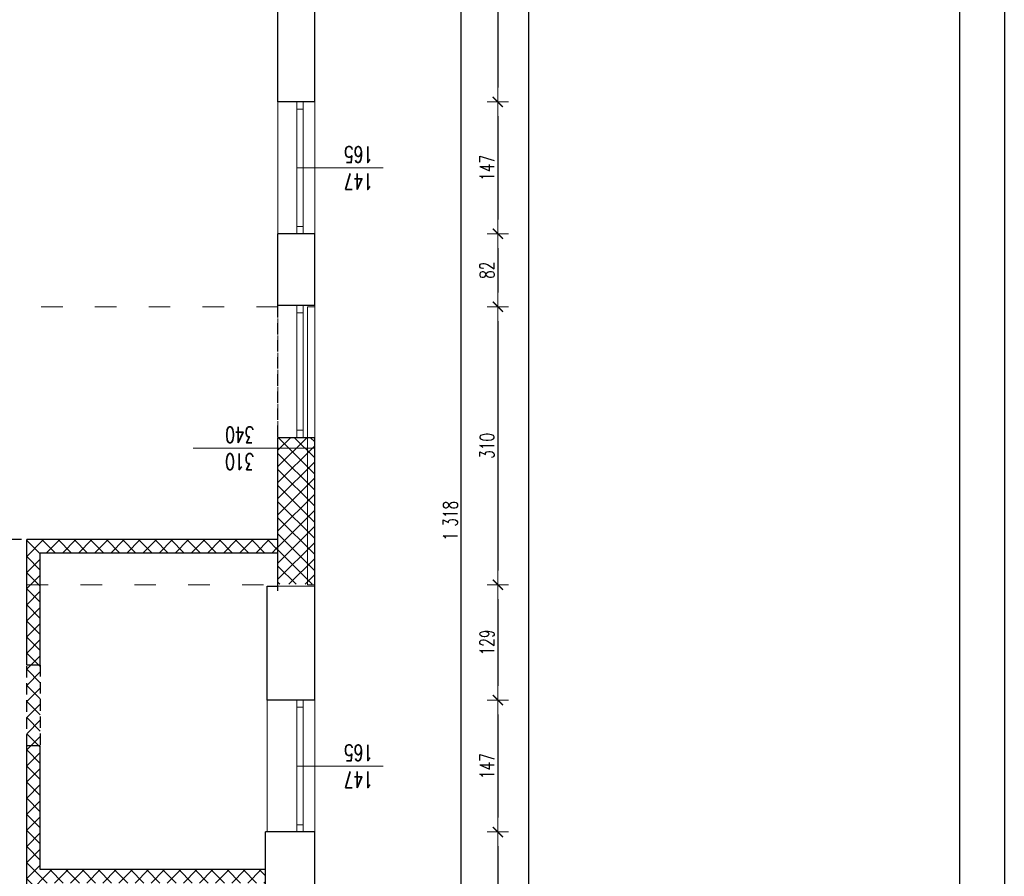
# Model space of a CAD drawing. Header units: millimetres. Extents: x -2948 to 78628, y 64669 to 215420.
# Tile 41 of 256: x 55879 to 56976, y 71468 to 72423. Entities that reach past the tile are written whole.
import ezdxf

# ---------------------------------------------------------------- set-up
doc = ezdxf.new("R2010")
doc.units = ezdxf.units.MM
doc.linetypes.add('ACAD_ISO03W100', pattern=[30, 12, -18])
doc.linetypes.add('HIDDEN', pattern=[9.525, 6.35, -3.175])
for name, color, linetype, lineweight in [('-stolarka', 103, 'Continuous', 13), ('1_OPIS_OKNA', 60, 'Continuous', 13), ('NOWE SCIANY', 3, 'Continuous', 13), ('NOWE WYBURZENIA', 1, 'Continuous', 20), ('OPIS', 2, 'Continuous', 13), ('POMOC', 1, 'Continuous', 13), ('stolarka opis', 60, 'Continuous', 13), ('WYMIAR', 5, 'Continuous', 13), ('ŚCIANY', 7, 'Continuous', 30)]:
    doc.layers.add(name, color=color, linetype=linetype, lineweight=lineweight)
doc.layers.add('FORMATKA', color=7, linetype='Continuous')
doc.layers.add('pomocnicza', color=4, linetype='Continuous')
doc.styles.add('style2', font='romans.shx', dxfattribs={"width": 0.7})
doc.dimstyles.new('100', dxfattribs={"dimscale": 80, "dimtxt": 0.2, "dimasz": 0.2, "dimexe": 1.25, "dimexo": 0.625, "dimgap": 0.05, "dimtad": 1, "dimdec": 0, "dimdsep": 46, "dimlunit": 6, "dimtxsty": 'style2', "dimblk1": 'TICK', "dimblk2": 'TICK', "dimsah": 1, "dimcen": 0.2, "dimse1": 1, "dimse2": 1, "dimclrd": 256, "dimclrt": 2, "dimadec": 0, "dimazin": 0, "dimtfac": 1, "dimtdec": 0, "dimtix": 1, "dimtmove": 1, "dimatfit": 0, "dimldrblk": 'DOTSMALL', "dimfxl": 1, "dimtolj": 1, "dimtzin": 0, "dimarcsym": 0})
pattern_1 = [(135, (17962.765, -27595.734), (-8.9802561, -8.9802561), []), (225, (17962.765, -27595.734), (8.9802561, -8.9802561), [])]

# ---------------------------------------------------------------- blocks, each defined once
blk = doc.blocks.new('TICK')
at = {"color": 5}
for p, q in [((0, -0.75), (0, 0.75)), ((-1, 0), (1, 0))]:
    blk.add_line(p, q, dxfattribs=at)
at = {"const_width": 0.1}
blk.add_lwpolyline([(-0.354, -0.354), (0.354, 0.354)], dxfattribs=at)
blk = doc.blocks.new('*D815')
at = {"layer": 'Defpoints', "color": 0, "ltscale": 2, "transparency": 16777216}
for p in [(56411.7, 72569.6), (56411.7, 72331.6), (56412.9, 72331.6)]:
    blk.add_point(p, dxfattribs=at)
at = {"layer": 'WYMIAR', "lineweight": -2, "ltscale": 2, "transparency": 16777216}
blk.add_line((56411.7, 72553.6), (56411.7, 72347.6), dxfattribs=at)
at = {"layer": 'WYMIAR', "lineweight": -2, "ltscale": 2, "transparency": 16777216, "xscale": 16, "yscale": 16, "zscale": 16}
for p, rotation in [((56411.7, 72569.6), 90), ((56411.7, 72331.6), 270)]:
    blk.add_blockref('TICK', p, dxfattribs=dict(at, rotation=rotation))
at = {"layer": 'WYMIAR', "color": 2, "ltscale": 2, "transparency": 16777216, "insert": (56399.7, 72450.6), "char_height": 16, "attachment_point": 5, "rotation": 90, "style": 'style2'}
blk.add_mtext('\\A1;238', dxfattribs=at)
blk = doc.blocks.new('_DotSmall')
at = {"layer": 'OPIS', "color": 0, "const_width": 0.5}
blk.add_lwpolyline([(-0.0625, 0, 1), (0.0625, 0, 1)], format="xyb", close=True, dxfattribs=at)
blk = doc.blocks.new('*D816')
at = {"layer": 'Defpoints', "color": 0, "ltscale": 2, "transparency": 16777216}
for p in [(56412.9, 72331.6), (56411.7, 72184.6), (56418.7, 72184.6)]:
    blk.add_point(p, dxfattribs=at)
at = {"layer": 'WYMIAR', "lineweight": -2, "ltscale": 2, "transparency": 16777216}
blk.add_line((56411.7, 72315.6), (56411.7, 72200.6), dxfattribs=at)
at = {"layer": 'WYMIAR', "lineweight": -2, "ltscale": 2, "transparency": 16777216, "xscale": 16, "yscale": 16, "zscale": 16}
for p, rotation in [((56411.7, 72331.6), 90), ((56411.7, 72184.6), 270)]:
    blk.add_blockref('TICK', p, dxfattribs=dict(at, rotation=rotation))
at = {"layer": 'WYMIAR', "color": 2, "ltscale": 2, "transparency": 16777216, "insert": (56399.7, 72258.1), "char_height": 16, "attachment_point": 5, "rotation": 90, "style": 'style2'}
blk.add_mtext('\\A1;147', dxfattribs=at)
blk = doc.blocks.new('*D817')
at = {"layer": 'Defpoints', "color": 0, "ltscale": 2, "transparency": 16777216}
for p in [(56418.7, 72184.6), (56248.2, 72103.1), (56411.7, 72103.1)]:
    blk.add_point(p, dxfattribs=at)
at = {"layer": 'WYMIAR', "lineweight": -2, "ltscale": 2, "transparency": 16777216}
blk.add_line((56411.7, 72168.6), (56411.7, 72119.1), dxfattribs=at)
at = {"layer": 'WYMIAR', "lineweight": -2, "ltscale": 2, "transparency": 16777216, "xscale": 16, "yscale": 16, "zscale": 16}
for p, rotation in [((56411.7, 72184.6), 90), ((56411.7, 72103.1), 270)]:
    blk.add_blockref('TICK', p, dxfattribs=dict(at, rotation=rotation))
at = {"layer": 'WYMIAR', "color": 2, "ltscale": 2, "transparency": 16777216, "insert": (56399.7, 72143.9), "char_height": 16, "attachment_point": 5, "rotation": 90, "style": 'style2'}
blk.add_mtext('\\A1;82', dxfattribs=at)
blk = doc.blocks.new('*D818')
at = {"layer": 'Defpoints', "color": 0, "ltscale": 2, "transparency": 16777216}
for p in [(56248.2, 72103.1), (56248.2, 71793.1), (56411.7, 71793.1)]:
    blk.add_point(p, dxfattribs=at)
at = {"layer": 'WYMIAR', "lineweight": -2, "ltscale": 2, "transparency": 16777216}
blk.add_line((56411.7, 72087.1), (56411.7, 71809.1), dxfattribs=at)
at = {"layer": 'WYMIAR', "lineweight": -2, "ltscale": 2, "transparency": 16777216, "xscale": 16, "yscale": 16, "zscale": 16}
for p, rotation in [((56411.7, 72103.1), 90), ((56411.7, 71793.1), 270)]:
    blk.add_blockref('TICK', p, dxfattribs=dict(at, rotation=rotation))
at = {"layer": 'WYMIAR', "color": 2, "ltscale": 2, "transparency": 16777216, "insert": (56399.7, 71948.1), "char_height": 16, "attachment_point": 5, "rotation": 90, "style": 'style2'}
blk.add_mtext('\\A1;310', dxfattribs=at)
blk = doc.blocks.new('*D819')
at = {"layer": 'Defpoints', "color": 0, "ltscale": 2, "transparency": 16777216}
for p in [(56248.2, 71793.1), (56411.7, 71664.6), (56417.3, 71664.6)]:
    blk.add_point(p, dxfattribs=at)
at = {"layer": 'WYMIAR', "lineweight": -2, "ltscale": 2, "transparency": 16777216}
blk.add_line((56411.7, 71777.1), (56411.7, 71680.6), dxfattribs=at)
at = {"layer": 'WYMIAR', "lineweight": -2, "ltscale": 2, "transparency": 16777216, "xscale": 16, "yscale": 16, "zscale": 16}
for p, rotation in [((56411.7, 71793.1), 90), ((56411.7, 71664.6), 270)]:
    blk.add_blockref('TICK', p, dxfattribs=dict(at, rotation=rotation))
at = {"layer": 'WYMIAR', "color": 2, "ltscale": 2, "transparency": 16777216, "insert": (56399.7, 71728.9), "char_height": 16, "attachment_point": 5, "rotation": 90, "style": 'style2'}
blk.add_mtext('\\A1;129', dxfattribs=at)
blk = doc.blocks.new('*D820')
at = {"layer": 'Defpoints', "color": 0, "ltscale": 2, "transparency": 16777216}
for p in [(56417.3, 71664.6), (56411.7, 71517.6), (56417.3, 71517.6)]:
    blk.add_point(p, dxfattribs=at)
at = {"layer": 'WYMIAR', "lineweight": -2, "ltscale": 2, "transparency": 16777216}
blk.add_line((56411.7, 71648.6), (56411.7, 71533.6), dxfattribs=at)
at = {"layer": 'WYMIAR', "lineweight": -2, "ltscale": 2, "transparency": 16777216, "xscale": 16, "yscale": 16, "zscale": 16}
for p, rotation in [((56411.7, 71664.6), 90), ((56411.7, 71517.6), 270)]:
    blk.add_blockref('TICK', p, dxfattribs=dict(at, rotation=rotation))
at = {"layer": 'WYMIAR', "color": 2, "ltscale": 2, "transparency": 16777216, "insert": (56399.7, 71591.1), "char_height": 16, "attachment_point": 5, "rotation": 90, "style": 'style2'}
blk.add_mtext('\\A1;147', dxfattribs=at)
blk = doc.blocks.new('*D821')
at = {"layer": 'Defpoints', "color": 0, "ltscale": 2, "transparency": 16777216}
for p in [(56417.3, 71517.6), (56411.7, 71315.6), (56417.3, 71315.6)]:
    blk.add_point(p, dxfattribs=at)
at = {"layer": 'WYMIAR', "lineweight": -2, "ltscale": 2, "transparency": 16777216}
blk.add_line((56411.7, 71501.6), (56411.7, 71331.6), dxfattribs=at)
at = {"layer": 'WYMIAR', "lineweight": -2, "ltscale": 2, "transparency": 16777216, "xscale": 16, "yscale": 16, "zscale": 16}
for p, rotation in [((56411.7, 71517.6), 90), ((56411.7, 71315.6), 270)]:
    blk.add_blockref('TICK', p, dxfattribs=dict(at, rotation=rotation))
at = {"layer": 'WYMIAR', "color": 2, "ltscale": 2, "transparency": 16777216, "insert": (56399.7, 71416.6), "char_height": 16, "attachment_point": 5, "rotation": 90, "style": 'style2'}
blk.add_mtext('\\A1;202', dxfattribs=at)
blk = doc.blocks.new('*D912')
at = {"layer": 'Defpoints', "color": 0, "ltscale": 2, "transparency": 16777216}
for p in [(56234.2, 80362.6), (56234.2, 70695.6), (56445.8, 70695.6)]:
    blk.add_point(p, dxfattribs=at)
at = {"layer": 'WYMIAR', "lineweight": -2, "ltscale": 2, "transparency": 16777216}
blk.add_line((56445.8, 80346.6), (56445.8, 70711.6), dxfattribs=at)
at = {"layer": 'WYMIAR', "lineweight": -2, "ltscale": 2, "transparency": 16777216, "xscale": 16, "yscale": 16, "zscale": 16}
for p, rotation in [((56445.8, 80362.6), 90), ((56445.8, 70695.6), 270)]:
    blk.add_blockref('TICK', p, dxfattribs=dict(at, rotation=rotation))
at = {"layer": 'WYMIAR', "color": 2, "ltscale": 2, "transparency": 16777216, "insert": (56433.8, 75529.1), "char_height": 16, "attachment_point": 5, "rotation": 90, "style": 'style2'}
blk.add_mtext('\\A1;9\xa0667', dxfattribs=at)
blk = doc.blocks.new('*D917')
at = {"layer": 'Defpoints', "color": 0, "ltscale": 2, "transparency": 16777216}
for p in [(54964.3, 72333.2), (56207.5, 70675.2), (54964.3, 70404.3)]:
    blk.add_point(p, dxfattribs=at)
at = {"layer": 'WYMIAR', "lineweight": -2, "ltscale": 2, "transparency": 16777216}
blk.add_line((56191.5, 70404.3), (54980.3, 70404.3), dxfattribs=at)
at = {"layer": 'WYMIAR', "lineweight": -2, "ltscale": 2, "transparency": 16777216, "xscale": 16, "yscale": 16, "zscale": 16, "rotation": 180}
blk.add_blockref('TICK', (54964.3, 70404.3), dxfattribs=at)
at = {"layer": 'WYMIAR', "lineweight": -2, "ltscale": 2, "transparency": 16777216, "xscale": 16, "yscale": 16, "zscale": 16}
blk.add_blockref('TICK', (56207.5, 70404.3), dxfattribs=at)
at = {"layer": 'WYMIAR', "color": 2, "ltscale": 2, "transparency": 16777216, "insert": (55585.9, 70392.3), "char_height": 16, "attachment_point": 5, "rotation": 180, "style": 'style2'}
blk.add_mtext('\\A1;1\xa0243', dxfattribs=at)
blk = doc.blocks.new('*D1145')
at = {"layer": 'Defpoints', "color": 0, "ltscale": 2, "transparency": 16777216}
for p in [(56150.3, 72523.6), (56370.7, 72523.6), (56150.3, 71205.6)]:
    blk.add_point(p, dxfattribs=at)
at = {"layer": 'WYMIAR', "lineweight": -2, "ltscale": 2, "transparency": 16777216}
blk.add_line((56370.7, 71221.6), (56370.7, 72507.6), dxfattribs=at)
at = {"layer": 'WYMIAR', "lineweight": -2, "ltscale": 2, "transparency": 16777216, "xscale": 16, "yscale": 16, "zscale": 16}
for p, rotation in [((56370.7, 72523.6), 90), ((56370.7, 71205.6), 270)]:
    blk.add_blockref('TICK', p, dxfattribs=dict(at, rotation=rotation))
at = {"layer": 'WYMIAR', "color": 2, "ltscale": 2, "transparency": 16777216, "insert": (56358.7, 71864.6), "char_height": 16, "attachment_point": 5, "rotation": 90, "style": 'style2'}
blk.add_mtext('\\A1;1\xa0318', dxfattribs=at)

msp = doc.modelspace()

# ---------------------------------------------------------------- hatches: boundary and pattern name
at = {"layer": 'NOWE SCIANY', "ltscale": 2, "true_color": 0xcd2027, "transparency": 33554687}
h = msp.add_hatch(dxfattribs=at)
h.set_pattern_fill('ANSI37', color=242, scale=4)
h.set_pattern_definition(pattern_1)
h.paths.add_polyline_path([(56166.5, 71945.6), (56166.4, 71793.8), (56207.4, 71793.8), (56207.5, 71793.1), (56199.5, 71793.1), (56199.5, 71945.6)])
h.paths.add_polyline_path([(56199.5, 71957.6), (56199.5, 71945.6), (56207.5, 71945.6), (56207.5, 71957.6)])
h.paths.add_polyline_path([(56166.5, 71957.6), (56166.5, 71945.6), (56199.5, 71945.6), (56199.5, 71957.6)])
h.paths.add_polyline_path([(56199.5, 71945.6), (56199.5, 71793.1), (56207.5, 71793.1), (56207.5, 71945.6)], flags=17)
h.paths.add_polyline_path([(56166.5, 72869.6), (56166.5, 72717.1), (56199.5, 72717.1), (56199.5, 72869.6)])
h.paths.add_polyline_path([(56166.5, 72881.6), (56166.5, 72869.6), (56199.5, 72869.6), (56199.5, 72881.6)])
h.paths.add_polyline_path([(56199.5, 72881.6), (56199.5, 72869.6), (56207.5, 72869.6), (56207.5, 72881.6)])
h.paths.add_polyline_path([(56199.5, 72869.6), (56199.5, 72717.1), (56207.5, 72717.1), (56207.5, 72869.6)])
at = {"layer": 'NOWE SCIANY', "ltscale": 2, "true_color": 0xdb0000, "transparency": 33554687}
h = msp.add_hatch(dxfattribs=at)
h.set_pattern_fill('ANSI37', color=12, scale=4)
h.set_pattern_definition(pattern_1)
h.paths.add_polyline_path([(55298.5, 71342.6), (55298.5, 71327.6), (55713.5, 71327.6), (55728.5, 71327.6), (55728.5, 71342.6)])
h.paths.add_polyline_path([(55713.5, 71739), (55713.5, 71517.6), (55713.5, 71464.6), (55574.5, 71464.6), (55574.5, 71471.6), (55559.5, 71471.6), (55559.5, 71449.6), (55713.5, 71449.6), (55713.5, 71342.6), (55728.5, 71342.6), (55728.5, 71739)])
h.paths.add_polyline_path([(55546.5, 71843.6), (55546.5, 71567.6), (55531.5, 71567.6), (55531.5, 71551.6), (55574.5, 71551.6), (55574.5, 71567.6), (55559.5, 71567.6), (55559.5, 71843.6)])
h.paths.add_polyline_path([(55559.5, 71551.6), (55559.5, 71471.6), (55574.5, 71471.6), (55574.5, 71551.6)], flags=17)
h.paths.add_polyline_path([(55713.5, 71829), (55713.5, 71739), (55728.5, 71739), (55728.5, 71829)])
h.paths.add_polyline_path([(55298.5, 71917.6), (55298.5, 71902.6), (55546.5, 71902.6), (55546.5, 71843.6), (55559.5, 71843.6), (55559.5, 71902.6), (55713.5, 71902.6), (55713.5, 71843.6), (55728.5, 71843.6), (55728.5, 71917.6)])
h.paths.add_polyline_path([(55713.5, 71843.6), (55713.5, 71829), (55728.5, 71829), (55728.5, 71843.6)])
h.paths.add_polyline_path([(55886.5, 71788.1), (55886.5, 71703.6), (55901.5, 71703.6), (55901.5, 71788.1)])
h.paths.add_polyline_path([(55886.5, 71843.6), (55886.5, 71788.1), (55901.5, 71788.1), (55901.5, 71828.6), (56166.5, 71828.6), (56166.5, 71843.6)])
h.paths.add_polyline_path([(55886.5, 71613.6), (55886.5, 71360.6), (55901.5, 71360.6), (55901.5, 71460.6), (56152.5, 71460.6), (56152.5, 71475.6), (55901.5, 71475.6), (55901.5, 71613.6)])
h.paths.add_polyline_path([(55886.4, 71703.6), (55886.4, 71613.6), (55901.4, 71613.6), (55901.4, 71703.6)])
h.paths.add_polyline_path([(55886.5, 71360.6), (55886.5, 71342.6), (55901.5, 71342.6), (55901.5, 71360.6)])
h.paths.add_polyline_path([(55728.5, 71342.6), (55728.5, 71327.6), (55886.5, 71327.6), (55886.5, 71342.6)])
h.paths.add_polyline_path([(55886.5, 71342.6), (55886.5, 71327.6), (55901.5, 71327.6), (55901.5, 71342.6)])
h.paths.add_polyline_path([(55901.5, 71342.6), (55901.5, 71327.6), (56152.5, 71327.6), (56152.5, 71342.6)])
h.paths.add_polyline_path([(55886.5, 71327.6), (55886.5, 71270.6), (55901.5, 71270.6), (55901.5, 71327.6)])
h.paths.add_polyline_path([(55886.5, 71270.6), (55886.5, 71205.6), (55901.5, 71205.6), (55901.5, 71270.6)])

# ---------------------------------------------------------------- linework, layer by layer
at = {"layer": '-stolarka'}
for p, q in [((56187.5, 72331.6), (56187.5, 72184.6)), ((56194.5, 72331.6), (56194.5, 72184.6)), ((56194.5, 72331.6), (56194.5, 72184.6)), ((56194.5, 72323.6), (56187.5, 72323.6)), ((56194.5, 72323.6), (56187.5, 72323.6)), ((56194.5, 72192.6), (56187.5, 72192.6)), ((56194.5, 72192.6), (56187.5, 72192.6)), ((56187.5, 71664.6), (56187.5, 71517.6)), ((56194.5, 71656.6), (56187.5, 71656.6)), ((56194.5, 71656.6), (56187.5, 71656.6)), ((56194.5, 71664.6), (56194.5, 71517.6)), ((56194.5, 71664.6), (56194.5, 71517.6)), ((56194.5, 71525.6), (56187.5, 71525.6)), ((56194.5, 71525.6), (56187.5, 71525.6))]:
    msp.add_line(p, q, dxfattribs=at)
at = {"layer": '1_OPIS_OKNA'}
msp.add_line((56283.8, 71591.1), (56187.5, 71591.1), dxfattribs=at)
msp.add_line((56283.8, 71591.1), (56187.5, 71591.1), dxfattribs=at)
at = {"layer": 'FORMATKA', "ltscale": 2}
for points in [[(56976.3, 80804.3), (56976.3, 70304.3), (54006.3, 70304.3), (54006.3, 80804.3)], [(54056.3, 70354.3), (54056.3, 80749.3), (56926.3, 80749.3), (56926.3, 70354.3)]]:
    msp.add_lwpolyline(points, close=True, dxfattribs=at)
at = {"layer": 'NOWE SCIANY', "color": 12, "linetype": 'HIDDEN', "ltscale": 2, "true_color": 0xdb0000}
msp.add_line((56166.5, 71791.6), (56166.5, 72104.6), dxfattribs=at)
at = {"layer": 'NOWE SCIANY'}
msp.add_line((56207.5, 71945.6), (56071.9, 71945.6), dxfattribs=at)
at = {"layer": 'NOWE SCIANY', "color": 12, "true_color": 0xdb0000}
msp.add_line((56207.5, 71945.6), (56071.9, 71945.6), dxfattribs=at)
msp.add_line((56207.5, 71945.6), (56071.9, 71945.6), dxfattribs=at)
at = {"layer": 'NOWE SCIANY', "color": 12, "linetype": 'ACAD_ISO03W100', "ltscale": 2, "true_color": 0xdb0000}
msp.add_lwpolyline([(56166.5, 72103.1), (55826.5, 72103.1), (55826.5, 71793.1), (56154.5, 71793.1)], dxfattribs=at)
at = {"layer": 'NOWE SCIANY', "color": 12, "ltscale": 2, "true_color": 0xdb0000}
msp.add_lwpolyline([(56199.5, 71793.1), (56199.5, 72103.1), (56207.5, 72103.1), (56207.5, 71793.1)], close=True, dxfattribs=at)
msp.add_lwpolyline([(56199.5, 71793.1), (56199.5, 72103.1), (56207.5, 72103.1), (56207.5, 71793.1)], close=True, dxfattribs=at)
at = {"layer": 'NOWE SCIANY'}
msp.add_lwpolyline([(56154.5, 71786.6), (56154.5, 71791.6), (56207.5, 71791.6)], dxfattribs=at)
at = {"layer": 'NOWE WYBURZENIA'}
for p, q in [((56187.5, 72104.6), (56187.5, 71957.6)), ((56194.5, 72096.6), (56187.5, 72096.6)), ((56194.5, 72104.6), (56194.5, 71957.6)), ((56207.5, 72104.6), (56207.5, 71957.6)), ((56194.5, 71965.6), (56187.5, 71965.6))]:
    msp.add_line(p, q, dxfattribs=at)
at = {"layer": 'NOWE WYBURZENIA', "ltscale": 2}
msp.add_line((56207.5, 71957.6), (56166.5, 71957.6), dxfattribs=at)
at = {"layer": 'POMOC'}
for p, q in [((56166.5, 72184.6), (56166.5, 72331.6)), ((56207.5, 72331.6), (56207.5, 72184.6)), ((56207.5, 72331.6), (56207.5, 72184.6)), ((56154.5, 71517.6), (56154.5, 71664.6)), ((56207.5, 71664.6), (56207.5, 71517.6)), ((56207.5, 71664.6), (56207.5, 71517.6))]:
    msp.add_line(p, q, dxfattribs=at)
at = {"layer": 'pomocnicza', "linetype": 'HIDDEN', "ltscale": 2}
for p, q in [((56166.5, 71786.6), (56166.5, 72104.6)), ((56166.5, 71843.6), (55298.5, 71843.6)), ((55886.4, 71613.6), (55886.4, 71703.6)), ((55901.4, 71703.6), (55901.4, 71613.6))]:
    msp.add_line(p, q, dxfattribs=at)
at = {"layer": 'stolarka opis'}
msp.add_line((56283.8, 72258.1), (56187.5, 72258.1), dxfattribs=at)
msp.add_line((56283.8, 72258.1), (56187.5, 72258.1), dxfattribs=at)
at = {"layer": 'ŚCIANY', "ltscale": 2}
for p, q in [((56166.5, 72331.6), (56166.5, 72569.6)), ((56207.5, 72331.6), (56207.5, 72569.6)), ((56207.5, 72331.6), (56207.5, 72569.6)), ((56207.5, 72331.6), (56166.5, 72331.6)), ((56207.5, 72331.6), (56166.5, 72331.6)), ((56166.5, 72104.6), (56166.5, 72184.6)), ((56207.5, 72184.6), (56166.5, 72184.6)), ((56207.5, 72184.6), (56166.5, 72184.6)), ((56207.5, 72104.6), (56207.5, 72184.6)), ((56207.5, 72104.6), (56207.5, 72184.6)), ((56207.5, 72104.6), (56166.5, 72104.6)), ((56207.5, 72104.6), (56166.5, 72104.6)), ((56166.5, 71791.6), (56166.5, 71957.6)), ((56166.5, 71957.6), (56207.5, 71957.6)), ((56207.5, 71664.6), (56207.5, 71957.6)), ((56207.5, 71881.6), (56207.5, 71911.6)), ((56166.5, 71843.6), (55886.5, 71843.6)), ((55886.5, 71703.6), (55886.5, 71843.6)), ((56166.5, 71828.6), (55901.5, 71828.6)), ((55901.5, 71703.6), (55901.5, 71828.6)), ((56154.5, 71664.6), (56154.5, 71791.6)), ((56154.5, 71791.6), (56166.5, 71791.6)), ((56207.5, 71664.6), (56207.5, 71786.6)), ((55901.5, 71703.6), (55886.5, 71703.6)), ((56207.5, 71664.6), (56154.5, 71664.6)), ((56207.5, 71664.6), (56154.5, 71664.6)), ((55886.5, 71360.6), (55886.5, 71613.6)), ((55901.5, 71613.6), (55886.5, 71613.6)), ((55886.5, 71360.6), (55886.5, 71613.6)), ((55901.5, 71475.6), (55901.5, 71613.6)), ((56152.5, 71327.6), (56152.5, 71517.6)), ((56207.5, 71517.6), (56152.5, 71517.6)), ((56207.5, 71517.6), (56154.5, 71517.6)), ((56207.5, 71188.6), (56207.5, 71517.6)), ((56207.5, 71188.6), (56207.5, 71517.6)), ((56152.5, 71475.6), (55901.5, 71475.6))]:
    msp.add_line(p, q, dxfattribs=at)

# ---------------------------------------------------------------- texts
at = {"layer": '1_OPIS_OKNA', "ltscale": 0.2, "insert": (56272.5, 71566.9), "char_height": 18, "width": 280.137, "attachment_point": 1, "rotation": 179.9915, "style": 'style2'}
msp.add_mtext('147\\P165', dxfattribs=at)
msp.add_mtext('147\\P165', dxfattribs=at)
at = {"layer": 'NOWE SCIANY', "color": 12, "linetype": 'Continuous', "ltscale": 0.2, "true_color": 0xdb0000, "insert": (56140.1, 71921.4), "char_height": 18, "width": 280.137, "attachment_point": 1, "rotation": 179.9915, "style": 'style2'}
msp.add_mtext('310\\P340', dxfattribs=at)
at = {"layer": 'stolarka opis', "ltscale": 0.2, "insert": (56272.5, 72233.9), "char_height": 18, "width": 280.137, "attachment_point": 1, "rotation": 179.9915, "style": 'style2'}
msp.add_mtext('147\\P165', dxfattribs=at)
msp.add_mtext('147\\P165', dxfattribs=at)

# ---------------------------------------------------------------- dimensions: what is measured, and where the dimension line sits
at = {"layer": 'WYMIAR', "ltscale": 2}
for base, p1, p2, angle, picture, middle in [((56445.8, 70695.6), (56234.2, 80362.6), (56234.2, 70695.6), 90, '*D912', (56433.8, 75529.1)), ((56411.7, 72331.6), (56411.7, 72569.6), (56412.9, 72331.6), 90, '*D815', (56399.7, 72450.6)), ((56370.7, 72523.6), (56150.3, 71205.6), (56150.3, 72523.6), 90, '*D1145', (56358.7, 71864.6)), ((56411.7, 72184.6), (56412.9, 72331.6), (56418.7, 72184.6), 90, '*D816', (56399.7, 72258.1)), ((54964.3, 70404.3), (56207.5, 70675.2), (54964.3, 72333.2), 180, '*D917', (55585.9, 70392.3)), ((56411.7398049, 72103.1447003), (56418.7367371, 72184.6447003), (56248.169202, 72103.1447003), 90, '*D817', (56399.7398049, 72143.8947003)), ((56411.7, 71793.1), (56248.2, 72103.1), (56248.2, 71793.1), 90, '*D818', (56399.7, 71948.1)), ((56411.7398049, 71664.6447003), (56248.169202, 71793.1447003), (56417.3179135, 71664.6447003), 90, '*D819', (56399.7398049, 71728.8947003)), ((56411.7, 71517.6), (56417.3, 71664.6), (56417.3, 71517.6), 90, '*D820', (56399.7, 71591.1)), ((56411.7, 71315.6), (56417.3, 71517.6), (56417.3, 71315.6), 90, '*D821', (56399.7, 71416.6))]:
    dim = msp.add_linear_dim(base=base, p1=p1, p2=p2, angle=angle, dimstyle='100', dxfattribs=at)
    dim.commit()
    dim.dimension.update_dxf_attribs({"geometry": picture, "text_midpoint": middle})

doc.saveas('drawing.dxf')
